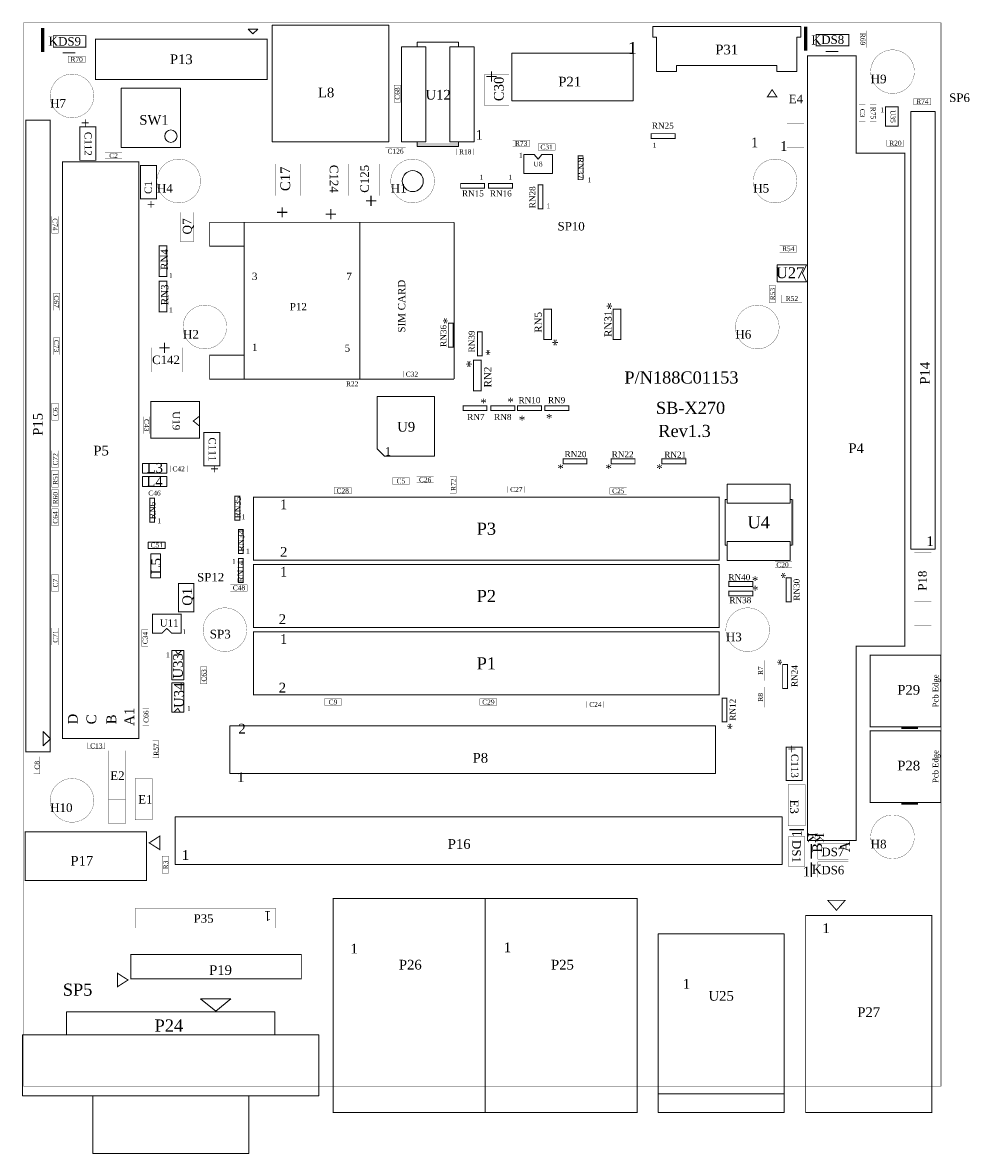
# Model space of a CAD drawing. Header units: inches. Extents: x -44 to 55, y -55 to 63.
import ezdxf
from ezdxf.enums import TextEntityAlignment as Align

# ---------------------------------------------------------------- set-up
doc = ezdxf.new("R2010")
doc.units = ezdxf.units.IN
doc.header["$MEASUREMENT"] = 0
for name, color, linetype, lineweight, true_color in [('ASSEMBLY_OUTLINES_TOP', 104, 'Continuous', 0, 0x00a529), ('ASSEMBLY_REF_DES_TOP', 104, 'Continuous', 0, 0x00a529), ('BOARD_OUTLINE', 1, 'Continuous', 0, 0xff0000)]:
    doc.layers.add(name, color=color, linetype=linetype, lineweight=lineweight, true_color=true_color)
doc.styles.get("Standard").update_dxf_attribs({"font": 'TIMES.TTF'})

msp = doc.modelspace()

# ---------------------------------------------------------------- linework, layer by layer
at = {"layer": 'ASSEMBLY_OUTLINES_TOP'}
for p, q in [((39.98, 60.34), (41.28, 60.34)), ((-39.85, 60.21), (-38.55, 60.21))]:
    msp.add_line(p, q, dxfattribs=at)
at = {"layer": 'ASSEMBLY_OUTLINES_TOP', "lineweight": 211}
for points, const_width in [([(-41.95, 62.81), (-41.95, 60.31)], 0.35), ([(37.88, 62.94), (37.88, 60.44)], 0.35), ([(-10.86, 42.49), (1.08, 42.49)], 0.1), ([(1.08, 42.49), (1.08, 26.09)], 0.1), ([(1.08, 26.09), (-10.86, 26.09)], 0.1), ([(-25.57, 22.21), (-26.21, 21.71), (-25.57, 21.2)], 0.102), ([(-27.44, -2.29), (-27.82, -2.67), (-28.07, -2.29)], 0.102), ([(-28.2, -8.72), (-27.82, -8.34), (-27.57, -8.72)], 0.102), ([(47.86, -10.36), (49.61, -10.36)], 0.25), ([(47.86, -18.27), (49.61, -18.27)], 0.25), ([(37.69, -21.01), (36.16, -21.01)], 0.127), ([(38.45, -22.53), (38.45, -24.06)], 0.127), ([(38.45, -24.44), (38.45, -25.96)], 0.127), ([(22.42, -48.66), (35.63, -48.66)], 0.102)]:
    msp.add_lwpolyline(points, dxfattribs=dict(at, const_width=const_width))
at = {"layer": 'ASSEMBLY_OUTLINES_TOP'}
for points in [[(-19.46, 62.69), (-19.96, 62.19), (-20.46, 62.69)], [(-17.95, 50.92), (-17.95, 63.12), (-5.75, 63.12), (-5.75, 50.92)], [(37.36, 62.96), (21.86, 62.96), (21.86, 61.86), (22.26, 61.86), (22.26, 58.26), (24.36, 58.26), (24.36, 58.88), (34.86, 58.88), (34.86, 58.26), (36.96, 58.26), (36.96, 61.86), (37.36, 61.86)], [(-1.89, 60.83), (-2.78, 60.83), (-2.78, 61.34), (1.54, 61.34), (1.54, 60.83), (0.65, 60.83), (0.65, 50.92), (1.54, 50.92), (1.54, 50.41), (-2.78, 50.41), (-2.78, 50.92), (-1.89, 50.92)], [(7.11, 55.19), (7.11, 60.17), (19.81, 60.17), (19.81, 55.19)], [(-33.74, 50.31), (-33.74, 56.51), (-27.54, 56.51), (-27.54, 50.31)], [(48.88, 8.31), (48.88, 54.08), (51.42, 54.08), (51.42, 8.31)], [(8.37, 49.59), (9.47, 49.59), (9.87, 49.09), (10.27, 49.59), (11.37, 49.59), (11.37, 47.59), (8.37, 47.59)], [(37.97, 38.06), (37.52, 37.16), (37.97, 36.26), (34.87, 36.26), (34.87, 38.06)], [(-6.19, 18.04), (-0.98, 18.04), (-0.98, 24.26), (-6.96, 24.26), (-6.96, 18.81)], [(-31.53, 16.25), (-31.53, 17.27), (-28.99, 17.27), (-28.99, 16.25)], [(-31.53, 14.88), (-31.53, 15.9), (-28.99, 15.9), (-28.99, 14.88)], [(29.65, 13.52), (29.65, 13.12), (36.25, 13.12), (36.25, 13.52), (36.45, 13.52), (36.45, 8.72), (36.25, 8.72), (36.25, 9.12), (29.65, 9.12), (29.65, 8.72), (29.45, 8.72), (29.45, 13.52)], [(-30.92, 8.38), (-30.92, 9.04), (-29.14, 9.04), (-29.14, 8.38)], [(-30.64, 5.3), (-30.64, 7.84), (-29.62, 7.84), (-29.62, 5.3)], [(-28.45, -5.34), (-28.45, -2.29), (-27.18, -2.29), (-27.18, -5.34)], [(-28.45, -8.72), (-28.45, -5.67), (-27.18, -5.67), (-27.18, -8.72)], [(-22.38, -15.14), (-22.38, -10.16), (28.42, -10.16), (28.42, -15.14)], [(-41.15, -11.51), (-41.91, -12.27), (-41.91, -10.75)], [(-28.1, -24.66), (-28.1, -19.68), (35.4, -19.68), (35.4, -24.66)], [(22.42, -50.59), (22.42, -31.9), (35.63, -31.9), (35.63, -50.59)], [(-23.86, -40), (-22.26, -38.7), (-25.46, -38.7)], [(-39.46, -42.47), (-39.46, -40.07), (-17.66, -40.07), (-17.66, -42.47)], [(-44.06, -48.87), (-44.06, -42.47), (-13.06, -42.47), (-13.06, -48.87)], [(-36.73, -54.87), (-36.73, -48.87), (-20.39, -48.87), (-20.39, -54.87)]]:
    msp.add_lwpolyline(points, close=True, dxfattribs=at)
at = {"layer": 'ASSEMBLY_OUTLINES_TOP', "lineweight": 211}
for points, const_width in [([(-40.85, 60.81), (-40.85, 62.01), (-37.45, 62.01), (-37.45, 60.81)], 0.1), ([(-36.45, 57.44), (-36.45, 61.64), (-18.46, 61.64), (-18.46, 57.44)], 0.102), ([(38.98, 60.94), (38.98, 62.14), (42.38, 62.14), (42.38, 60.94)], 0.1), ([(38.07, 59.89), (43.15, 59.89), (43.15, 49.73), (48.23, 49.73), (48.23, -1.83), (43.15, -1.83), (43.15, -22.15), (38.07, -22.15)], 0.102), ([(34.86, 55.61), (33.86, 55.61), (34.36, 56.36)], 0.1), ([(46.23, 52.56), (46.23, 54.56), (47.53, 54.56), (47.53, 52.56)], 0.102), ([(-43.72, -12.88), (-43.72, 53.16), (-41.18, 53.16), (-41.18, -12.88)], 0.102), ([(-38.08, 48.97), (-38.08, 52.47), (-36.41, 52.47), (-36.41, 48.97)], 0.102), ([(21.7, 51.26), (21.7, 51.76), (24.2, 51.76), (24.2, 51.26)], 0.102), ([(-39.89, -11.49), (-39.89, 48.81), (-31.89, 48.81), (-31.89, -11.49)], 0.102), ([(-31.73, 44.93), (-31.73, 48.43), (-30.06, 48.43), (-30.06, 44.93)], 0.102), ([(14.07, 46.95), (14.07, 49.45), (14.57, 49.45), (14.57, 46.95)], 0.102), ([(1.77, 46.05), (1.77, 46.55), (4.27, 46.55), (4.27, 46.05)], 0.102), ([(4.69, 46.05), (4.69, 46.55), (7.19, 46.55), (7.19, 46.05)], 0.102), ([(9.88, 43.91), (9.88, 46.41), (10.38, 46.41), (10.38, 43.91)], 0.102), ([(-24.49, 39.99), (-24.49, 42.49), (-20.89, 42.49), (-20.89, 39.99)], 0.1), ([(-20.89, 26.09), (-20.89, 42.49), (-8.79, 42.49), (-8.79, 26.09)], 0.1), ([(-29.77, 36.83), (-29.77, 40.03), (-28.97, 40.03), (-28.97, 36.83)], 0.102), ([(-29.77, 33.14), (-29.77, 36.34), (-28.97, 36.34), (-28.97, 33.14)], 0.102), ([(10.46, 30.22), (10.46, 33.42), (11.26, 33.42), (11.26, 30.22)], 0.102), ([(17.73, 30.22), (17.73, 33.42), (18.53, 33.42), (18.53, 30.22)], 0.102), ([(0.48, 29.43), (0.48, 31.93), (0.98, 31.93), (0.98, 29.43)], 0.102), ([(3.53, 28.54), (3.53, 31.04), (4.03, 31.04), (4.03, 28.54)], 0.102), ([(-24.49, 26.09), (-24.49, 28.59), (-20.89, 28.59), (-20.89, 26.09)], 0.1), ([(3.12, 24.86), (3.12, 28.06), (3.92, 28.06), (3.92, 24.86)], 0.102), ([(-30.65, 19.93), (-30.65, 23.74), (-25.57, 23.74), (-25.57, 19.93)], 0.102), ([(2.02, 22.81), (2.02, 23.31), (4.52, 23.31), (4.52, 22.81)], 0.102), ([(4.94, 22.81), (4.94, 23.31), (7.44, 23.31), (7.44, 22.81)], 0.102), ([(7.73, 22.81), (7.73, 23.31), (10.23, 23.31), (10.23, 22.81)], 0.102), ([(10.58, 22.81), (10.58, 23.31), (13.08, 23.31), (13.08, 22.81)], 0.102), ([(-25.1, 17.02), (-25.1, 20.52), (-23.43, 20.52), (-23.43, 17.02)], 0.102), ([(12.48, 17.25), (12.48, 17.75), (14.98, 17.75), (14.98, 17.25)], 0.102), ([(17.51, 17.25), (17.51, 17.75), (20.01, 17.75), (20.01, 17.25)], 0.102), ([(22.82, 17.25), (22.82, 17.75), (25.32, 17.75), (25.32, 17.25)], 0.102), ([(-30.76, 11.14), (-30.76, 13.64), (-30.26, 13.64), (-30.26, 11.14)], 0.102), ([(-21.85, 11.34), (-21.85, 13.84), (-21.35, 13.84), (-21.35, 11.34)], 0.102), ([(-19.89, 7.15), (-19.89, 13.75), (28.81, 13.75), (28.81, 7.15)], 0.102), ([(-21.49, 7.86), (-21.49, 10.36), (-20.99, 10.36), (-20.99, 7.86)], 0.102), ([(-21.49, 4.82), (-21.49, 7.32), (-20.99, 7.32), (-20.99, 4.82)], 0.102), ([(-19.89, 0.11), (-19.89, 6.71), (28.81, 6.71), (28.81, 0.11)], 0.102), ([(-27.76, 1.77), (-27.76, 4.72), (-26.16, 4.72), (-26.16, 1.77)], 0.102), ([(29.83, 4.42), (29.83, 4.92), (32.33, 4.92), (32.33, 4.42)], 0.102), ([(35.84, 2.81), (35.84, 5.31), (36.34, 5.31), (36.34, 2.81)], 0.102), ([(29.83, 3.43), (29.83, 3.93), (32.33, 3.93), (32.33, 3.43)], 0.102), ([(-27.48, -0.48), (-28.47, -0.48), (-28.98, 0.02), (-29.48, -0.48), (-30.48, -0.48), (-30.48, 1.52), (-27.48, 1.52)], 0.1), ([(-19.89, -6.93), (-19.89, -0.33), (28.81, -0.33), (28.81, -6.93)], 0.102), ([(44.61, -10.26), (44.61, -2.76), (52.01, -2.76), (52.01, -10.26)], 0.102), ([(35.46, -6.26), (35.46, -3.76), (35.96, -3.76), (35.96, -6.26)], 0.102), ([(29.13, -9.76), (29.13, -7.26), (29.63, -7.26), (29.63, -9.76)], 0.102), ([(44.61, -18.17), (44.61, -10.67), (52.01, -10.67), (52.01, -18.17)], 0.102), ([(35.83, -15.88), (35.83, -12.38), (37.51, -12.38), (37.51, -15.88)], 0.102), ([(-43.81, -26.34), (-43.81, -21.26), (-31.11, -21.26), (-31.11, -26.34)], 0.102), ([(-29.72, -23.1), (-30.82, -22.4), (-29.72, -21.7)], 0.102), ([(-11.57, -50.6), (-11.57, -28.21), (4.33, -28.21), (4.33, -50.6)], 0.102), ([(4.35, -50.6), (4.35, -28.21), (20.25, -28.21), (20.25, -50.6)], 0.102), ([(40.18, -28.41), (41.09, -29.45), (42, -28.41)], 0.1), ([(37.87, -50.61), (37.87, -30.01), (51.07, -30.01), (51.07, -50.61)], 0.1), ([(-32.74, -36.61), (-32.74, -34.07), (-14.9, -34.07), (-14.9, -36.61)], 0.102), ([(-34.13, -36.04), (-33.03, -36.74), (-34.13, -37.44)], 0.102)]:
    msp.add_lwpolyline(points, close=True, dxfattribs=dict(at, const_width=const_width))
at = {"layer": 'ASSEMBLY_OUTLINES_TOP', "lineweight": 60, "const_width": 0.0254}
for points in [[(43.55, 60.75), (43.55, 62.53), (44.21, 62.53), (44.21, 60.75)], [(-39.3, 59.2), (-39.3, 59.86), (-37.52, 59.86), (-37.52, 59.2)], [(4.29, 54.68), (4.29, 57.98), (6.83, 57.98), (6.83, 54.68)], [(35.91, 50.31), (35.91, 57.93), (37.69, 57.93), (37.69, 50.31)], [(-5.19, 55.06), (-5.19, 56.84), (-4.53, 56.84), (-4.53, 55.06)], [(43.45, 53.03), (43.45, 54.81), (44.11, 54.81), (44.11, 53.03)], [(44.6, 53.03), (44.6, 54.81), (45.26, 54.81), (45.26, 53.03)], [(49.19, 54.78), (49.19, 55.44), (50.97, 55.44), (50.97, 54.78)], [(7.21, 50.41), (7.21, 51.07), (8.98, 51.07), (8.98, 50.41)], [(46.37, 50.44), (46.37, 51.1), (48.15, 51.1), (48.15, 50.44)], [(-35.44, 49.14), (-35.44, 49.8), (-33.66, 49.8), (-33.66, 49.14)], [(-6.11, 49.53), (-6.11, 50.34), (-3.98, 50.34), (-3.98, 49.53)], [(1.36, 49.53), (1.36, 50.19), (3.14, 50.19), (3.14, 49.53)], [(9.87, 50.03), (9.87, 50.69), (11.65, 50.69), (11.65, 50.03)], [(-17.56, 45.28), (-17.56, 48.59), (-15.02, 48.59), (-15.02, 45.28)], [(-12.46, 45.28), (-12.46, 48.59), (-9.92, 48.59), (-9.92, 45.28)], [(-9.25, 45.28), (-9.25, 48.59), (-6.71, 48.59), (-6.71, 45.28)], [(-41, 41.35), (-41, 43.12), (-40.34, 43.12), (-40.34, 41.35)], [(-27.57, 40.48), (-27.57, 43.53), (-26.14, 43.53), (-26.14, 40.48)], [(35.15, 39.37), (35.15, 40.03), (36.92, 40.03), (36.92, 39.37)], [(34.05, 34.11), (34.05, 35.89), (34.71, 35.89), (34.71, 34.11)], [(-40.82, 33.29), (-40.82, 35.07), (-40.16, 35.07), (-40.16, 33.29)], [(35.35, 34.08), (35.35, 34.89), (37.48, 34.89), (37.48, 34.08)], [(-40.82, 28.65), (-40.82, 30.42), (-40.16, 30.42), (-40.16, 28.65)], [(-30.59, 26.84), (-30.59, 29.38), (-27.29, 29.38), (-27.29, 26.84)], [(-4.22, 26.28), (-4.22, 26.94), (-2.45, 26.94), (-2.45, 26.28)], [(-10.47, 25.27), (-10.47, 25.93), (-8.69, 25.93), (-8.69, 25.27)], [(-41, 21.79), (-41, 23.57), (-40.34, 23.57), (-40.34, 21.79)], [(-31.45, 20.39), (-31.45, 22.17), (-30.79, 22.17), (-30.79, 20.39)], [(-41, 16.84), (-41, 18.61), (-40.34, 18.61), (-40.34, 16.84)], [(-41, 14.8), (-41, 16.58), (-40.34, 16.58), (-40.34, 14.8)], [(-28.63, 16.38), (-28.63, 17.04), (-26.85, 17.04), (-26.85, 16.38)], [(-5.37, 15.11), (-5.37, 15.77), (-3.59, 15.77), (-3.59, 15.11)], [(-2.83, 15.24), (-2.83, 15.9), (-1.05, 15.9), (-1.05, 15.24)], [(0.65, 14.17), (0.65, 15.95), (1.31, 15.95), (1.31, 14.17)], [(-41, 12.77), (-41, 14.55), (-40.34, 14.55), (-40.34, 12.77)], [(-31.15, 13.84), (-31.15, 14.5), (-29.37, 14.5), (-29.37, 13.84)], [(-11.46, 14.09), (-11.46, 14.75), (-9.68, 14.75), (-9.68, 14.09)], [(6.7, 14.22), (6.7, 14.88), (8.48, 14.88), (8.48, 14.22)], [(17.37, 14.07), (17.37, 14.73), (19.14, 14.73), (19.14, 14.07)], [(-41, 10.74), (-41, 12.52), (-40.34, 12.52), (-40.34, 10.74)], [(49.24, 0.33), (49.24, 7.95), (51.02, 7.95), (51.02, 0.33)], [(34.66, 6.35), (34.66, 7.01), (36.44, 7.01), (36.44, 6.35)], [(-41, 3.88), (-41, 5.66), (-40.34, 5.66), (-40.34, 3.88)], [(-22.33, 3.91), (-22.33, 4.57), (-20.56, 4.57), (-20.56, 3.91)], [(-41, -1.71), (-41, 0.07), (-40.34, 0.07), (-40.34, -1.71)], [(-31.6, -1.86), (-31.6, -0.08), (-30.94, -0.08), (-30.94, -1.86)], [(32.71, -5.44), (32.71, -3.31), (33.52, -3.31), (33.52, -5.44)], [(-25.46, -5.77), (-25.46, -3.99), (-24.8, -3.99), (-24.8, -5.77)], [(32.71, -8.23), (32.71, -6.1), (33.52, -6.1), (33.52, -8.23)], [(-12.48, -8.01), (-12.48, -7.35), (-10.7, -7.35), (-10.7, -8.01)], [(3.78, -8.01), (3.78, -7.35), (5.56, -7.35), (5.56, -8.01)], [(14.98, -8.26), (14.98, -7.6), (16.76, -7.6), (16.76, -8.26)], [(-31.5, -10.09), (-31.5, -8.31), (-30.84, -8.31), (-30.84, -10.09)], [(-30.46, -13.52), (-30.46, -11.74), (-29.8, -11.74), (-29.8, -13.52)], [(-37.24, -12.58), (-37.24, -11.92), (-35.47, -11.92), (-35.47, -12.58)], [(-35.08, -20.38), (-35.08, -12.76), (-33.31, -12.76), (-33.31, -20.38)], [(-42.91, -15.17), (-42.91, -13.39), (-42.25, -13.39), (-42.25, -15.17)], [(-32.29, -19.99), (-32.29, -15.68), (-30.51, -15.68), (-30.51, -19.99)], [(36.04, -20.63), (36.04, -16.31), (37.81, -16.31), (37.81, -20.63)], [(36.11, -24.9), (36.11, -21.7), (37.74, -21.7), (37.74, -24.9)], [(39.13, -24.11), (39.13, -22.48), (42.33, -22.48), (42.33, -24.11)], [(-29.45, -25.58), (-29.45, -23.8), (-28.79, -23.8), (-28.79, -25.58)], [(39.13, -26.01), (39.13, -24.39), (42.33, -24.39), (42.33, -26.01)], [(-32.29, -31.3), (-32.29, -29.27), (-17.56, -29.27), (-17.56, -31.3)]]:
    msp.add_lwpolyline(points, close=True, dxfattribs=at)
at = {"layer": 'ASSEMBLY_OUTLINES_TOP'}
for points in [[(-2.78, 50.92), (-4.43, 50.92), (-4.43, 60.83), (-2.78, 60.83)], [(1.54, 50.92), (3.19, 50.92), (3.19, 60.83), (1.54, 60.83)], [(36.25, 13.52), (36.25, 15.12), (29.65, 15.12), (29.65, 13.52)], [(36.25, 8.72), (36.25, 7.12), (29.65, 7.12), (29.65, 8.72)]]:
    msp.add_lwpolyline(points, dxfattribs=at)
at = {"layer": 'ASSEMBLY_OUTLINES_TOP', "lineweight": 60, "const_width": 0.0254}
for points in [[(44.67, 58.24, -1), (49.24, 58.24, -1)], [(-41.18, 55.7, -1), (-36.61, 55.7, -1)], [(-30.01, 46.81, -1), (-25.44, 46.81, -1)], [(-5.54, 46.81, -1), (-0.97, 46.81, -1)], [(32.39, 46.81, -1), (36.96, 46.81, -1)], [(-27.28, 31.54, -1), (-22.71, 31.54, -1)], [(30.52, 31.54, -1), (35.09, 31.54, -1)], [(-25.18, -0.11, -1), (-20.61, -0.11, -1)], [(29.52, -0.11, -1), (34.09, -0.11, -1)], [(-41.18, -17.96, -1), (-36.61, -17.96, -1)], [(44.67, -21.77, -1), (49.24, -21.77, -1)]]:
    msp.add_lwpolyline(points, format="xyb", close=True, dxfattribs=at)
for points in [[(35.91, 52.85), (37.69, 52.85)], [(49.24, 2.87), (51.02, 2.87)], [(-35.08, -17.84), (-33.31, -17.84)]]:
    msp.add_lwpolyline(points, dxfattribs=at)
at = {"layer": 'ASSEMBLY_OUTLINES_TOP', "lineweight": 0}
for centre, radius in [((-28.55, 51.5), 0.65), ((-3.24, 46.8), 1.1)]:
    msp.add_circle(centre, radius, dxfattribs=at)
at = {"layer": 'ASSEMBLY_OUTLINES_TOP'}
for points in [[(-2.78, 50.41), (1.54, 50.41), (-2.78, 50.8), (1.54, 50.8)], [(36.35, 8.72), (36.65, 8.72), (36.35, 13.52), (36.65, 13.52)]]:
    msp.add_solid(points, dxfattribs=at)
at = {"layer": 'BOARD_OUTLINE', "lineweight": 120, "const_width": 0.05}
msp.add_lwpolyline([(-43.97, -47.85), (-43.97, 63.35), (52.03, 63.35), (52.03, -47.85)], close=True, dxfattribs=at)

# ---------------------------------------------------------------- texts
at = {"layer": 'ASSEMBLY_OUTLINES_TOP', "linetype": 'Continuous'}
for s, height, p in [('K', 0.965, (-40.85, 61.43)), ('K', 0.965, (38.98, 61.56)), ('1', 0.508, (45.89, 54.26)), ('1', 1.02, (3.72, 51.63)), ('1', 0.508, (8.06, 49.5)), ('1', 0.508, (22.06, 50.56)), ('1', 0.508, (3.95, 47.2)), ('1', 0.508, (6.96, 47.2)), ('1', 0.508, (15.25, 46.92)), ('1', 0.508, (10.95, 44.21)), ('1', 0.508, (-28.56, 36.91)), ('1', 0.508, (-28.56, 33.33)), ('*', 0.889, (11.03, 22.01)), ('*', 0.889, (8.19, 21.81)), ('1', 0.889, (-5.83, 18.54)), ('*', 0.889, (12.23, 16.75)), ('*', 0.889, (17.26, 16.75)), ('*', 0.889, (22.57, 16.75)), ('1', 1.02, (-16.75, 12.99)), ('1', 0.508, (-20.96, 11.69)), ('1', 0.508, (-29.77, 11.28)), ('1', 0.508, (-20.5, 8.11)), ('2', 1.02, (-16.75, 8.03)), ('1', 0.508, (-21.97, 7.04)), ('1', 1.02, (-16.75, 5.95)), ('2', 1.02, (-16.88, 0.99)), ('1', 0.508, (-27.16, -0.32)), ('1', 1.02, (-16.75, -1.09)), ('1', 0.508, (-28.86, -2.73)), ('2', 1.02, (-16.88, -6.17)), ('1', 0.508, (-26.66, -8.33)), ('1', 1.02, (-27.02, -23.67)), ('K', 0.965, (39.03, -25.18)), ('1', 1.02, (37.94, -25.4)), ('1', 1.02, (40, -31.33)), ('1', 1.02, (-9.38, -33.46)), ('1', 1.02, (6.67, -33.33)), ('1', 1.02, (25.39, -37.14))]:
    msp.add_text(s, height=height, dxfattribs=at).set_placement(p, align=Align.MIDDLE_CENTER)
for s, height, p in [('1', 1.27, (19.27, 61.35)), ('1', 1.02, (32.14, 51.35)), ('1', 1.02, (35.19, 50.97)), ('P/N188C01153', 1.27, (18.9, 26.9)), ('SB-X270', 1.27, (22.2, 23.72)), ('Rev1.3', 1.27, (22.45, 21.31)), ('1', 1.02, (50.5, 9.66)), ('2', 1.02, (-21.49, -9.95)), ('1', 1.02, (-21.62, -15.03))]:
    msp.add_text(s, height=height, dxfattribs=at).set_placement(p, align=Align.TOP_LEFT)
for rotation, p in [(90, (6.23, 58.38)), (90, (-15.69, 44.18)), (90, (-10.59, 43.98)), (180, (-29.86, 30.6))]:
    msp.add_text('+', height=1.52, rotation=rotation, dxfattribs=at).set_placement(p, align=Align.BOTTOM_RIGHT)
for s, height, rotation, p in [('+', 1.02, -90, (-37.01, 53.33)), ('+', 1.52, 90, (-8.36, 44.08)), ('+', 1.02, 90, (-31.13, 43.94)), ('+', 1.02, 90, (-24.5, 16.28)), ('+', 1.02, -90, (36.91, -12.15)), ('1', 1.02, 180, (-18.03, -30.56))]:
    msp.add_text(s, height=height, rotation=rotation, dxfattribs=at).set_placement(p, align=Align.TOP_LEFT)
for s, p in [('3', (-20.07, 36.84)), ('7', (-10.19, 36.84)), ('1', (-20.06, 29.42)), ('5', (-10.37, 29.33))]:
    msp.add_text(s, height=0.76, dxfattribs=at).set_placement(p, align=Align.MIDDLE_LEFT)
msp.add_text('SIM CARD', height=0.76, rotation=90, dxfattribs=at).set_placement((-4.41, 30.96), align=Align.MIDDLE_LEFT)
for s, height, rotation, p in [('*', 1.02, -90, (17.11, 33.73)), ('*', 0.889, -90, (-0.02, 32.18)), ('*', 1.02, 90, (11.88, 29.92)), ('*', 0.889, 90, (4.83, 28.89)), ('*', 1.02, -90, (2.41, 27.67)), ('*', 0.889, 180, (4.17, 24.01)), ('*', 0.889, 180, (6.99, 24.11)), ('*', 0.889, 180, (32.58, 5.42)), ('*', 0.889, -90, (35.34, 5.56)), ('*', 0.889, 180, (32.58, 4.43)), ('*', 0.889, -90, (34.96, -3.51)), ('Pcb Edge', 0.6, 90, (51.46, -6.51)), ('D', 1.02, 90, (-38.81, -9.46)), ('C', 1.02, 90, (-36.87, -9.49)), ('B', 1.02, 90, (-34.78, -9.48)), ('A1', 1.02, 90, (-32.9, -9.21)), ('*', 0.889, 90, (30.13, -10.21)), ('Pcb Edge', 0.6, 90, (51.46, -14.42)), ('1', 1.02, 90, (36.94, -21.44)), ('K', 0.965, -90, (38.6, -21.85)), ('K', 0.965, -90, (39.31, -21.9)), ('A', 1.02, 90, (41.98, -22.8)), ('B', 1.02, 90, (39.08, -22.92))]:
    msp.add_text(s, height=height, rotation=rotation, dxfattribs=at).set_placement(p, align=Align.MIDDLE_CENTER)
at = {"layer": 'ASSEMBLY_REF_DES_TOP', "linetype": 'Continuous'}
for s, height, p in [('DS9', 0.889, (-39.15, 61.41)), ('DS8', 0.889, (40.7, 61.59)), ('P31', 1.016, (29.61, 60.56)), ('R70', 0.508, (-38.41, 59.53)), ('P13', 1.016, (-27.46, 59.54)), ('U12', 1.016, (-0.58, 55.83)), ('E4', 0.889, (36.85, 55.39)), ('SP6', 0.89, (53.97, 55.52)), ('R74', 0.508, (50.08, 55.11)), ('RN25', 0.635, (22.92, 52.6)), ('R73', 0.508, (8.1, 50.74)), ('R20', 0.508, (47.26, 50.77)), ('C2', 0.508, (-34.55, 49.47)), ('C126', 0.508, (-5.04, 49.93)), ('R18', 0.508, (2.25, 49.86)), ('C31', 0.508, (10.76, 50.36)), ('U8', 0.508, (9.87, 48.59)), ('RN15', 0.635, (3.05, 45.51)), ('RN16', 0.635, (5.97, 45.51)), ('SP10', 0.89, (13.33, 42.08)), ('R54', 0.508, (36.05, 39.73)), ('U27', 1.143, (36.24, 37.22)), ('R52', 0.508, (36.43, 34.52)), ('C142', 0.89, (-29.06, 28.11)), ('C32', 0.508, (-3.33, 26.61)), ('R22', 0.508, (-9.58, 25.6)), ('RN10', 0.635, (8.97, 23.89)), ('RN9', 0.635, (11.81, 23.89)), ('U9', 1.016, (-3.93, 21.11)), ('RN7', 0.635, (3.36, 22.13)), ('RN8', 0.635, (6.18, 22.13)), ('P5', 1.016, (-35.85, 18.62)), ('P4', 1.016, (43.15, 18.87)), ('RN20', 0.635, (13.79, 18.25)), ('RN22', 0.635, (18.72, 18.23)), ('RN21', 0.635, (24.22, 18.19)), ('L3', 1.016, (-30.23, 16.82)), ('C42', 0.508, (-27.74, 16.71)), ('L4', 1.016, (-30.26, 15.39)), ('C5', 0.508, (-4.48, 15.44)), ('C26', 0.508, (-1.94, 15.57)), ('C46', 0.508, (-30.26, 14.17)), ('C28', 0.508, (-10.57, 14.42)), ('C27', 0.508, (7.59, 14.55)), ('C25', 0.508, (18.26, 14.4)), ('P3', 1.27, (4.46, 10.45)), ('U4', 1.27, (32.95, 11.12)), ('C51', 0.508, (-30.02, 8.74)), ('C20', 0.508, (35.45, 6.68)), ('SP12', 0.89, (-24.39, 5.38)), ('RN40', 0.635, (30.93, 5.38)), ('C48', 0.508, (-21.43, 4.27)), ('P2', 1.27, (4.46, 3.41)), ('RN38', 0.635, (31.03, 2.98)), ('U11', 0.762, (-28.73, 0.6)), ('P1', 1.27, (4.46, -3.63)), ('P29', 1.016, (48.65, -6.4)), ('C9', 0.508, (-11.59, -7.68)), ('C29', 0.508, (4.67, -7.68)), ('C24', 0.508, (15.87, -7.93)), ('C13', 0.508, (-36.35, -12.25)), ('P28', 1.016, (48.65, -14.32)), ('E2', 0.889, (-34.14, -15.37)), ('E1', 0.889, (-31.22, -17.85)), ('DS7', 0.889, (40.71, -23.35)), ('DS6', 0.889, (40.71, -25.25)), ('P35', 0.889, (-25.13, -30.31)), ('P26', 1.016, (-3.5, -35.14)), ('P25', 1.016, (12.42, -35.14)), ('SP5', 1.27, (-38.31, -37.75)), ('U25', 1.016, (29.03, -38.4)), ('P27', 1.016, (44.47, -40.11)), ('P24', 1.27, (-28.76, -41.5))]:
    msp.add_text(s, height=height, dxfattribs=at).set_placement(p, align=Align.MIDDLE_CENTER)
for s, height, rotation, p in [('R69', 0.508, -90, (43.85, 61.65)), ('C30', 1.016, 90, (5.76, 56.44)), ('C68', 0.508, 90, (-4.86, 55.95)), ('R75', 0.508, -90, (44.93, 53.92)), ('C3', 0.508, -90, (43.81, 53.91)), ('U35', 0.508, -90, (47, 53.56)), ('C112', 0.762, -90, (-37.2, 50.7)), ('RN37', 0.635, -90, (14.33, 48.17)), ('C17', 1.016, 90, (-16.58, 47.04)), ('C124', 0.89, -90, (-11.48, 47.04)), ('C125', 0.89, 90, (-8.28, 47.04)), ('C1', 0.762, 90, (-30.92, 46.13)), ('RN28', 0.635, 90, (9.27, 45.11)), ('C74', 0.508, -90, (-40.66, 42.27)), ('Q7', 0.914, 90, (-26.85, 42.06)), ('RN4', 0.762, 90, (-29.23, 38.6)), ('RN3', 0.762, 90, (-29.2, 34.91)), ('R53', 0.508, 90, (34.41, 34.98)), ('C67', 0.508, -90, (-40.52, 34.2)), ('RN5', 0.762, 90, (9.88, 32.03)), ('RN31', 0.762, 90, (17.2, 31.87)), ('RN36', 0.635, 90, (-0.04, 30.61)), ('RN39', 0.635, 90, (2.92, 30.03)), ('C73', 0.508, -90, (-40.52, 29.55)), ('RN2', 0.762, 90, (4.6, 26.31)), ('P14', 1.016, 90, (50.34, 26.71)), ('P15', 1.016, 90, (-42.47, 21.36)), ('C6', 0.508, 90, (-40.64, 22.67)), ('U19', 0.762, -90, (-27.98, 21.74)), ('C43', 0.508, -90, (-31.09, 21.27)), ('C111', 0.762, -90, (-24.21, 18.75)), ('C72', 0.508, 90, (-40.64, 17.71)), ('R51', 0.508, 90, (-40.64, 15.68)), ('R72', 0.508, 90, (1.01, 15.05)), ('R60', 0.508, 90, (-40.64, 13.65)), ('RN6', 0.635, 90, (-30.47, 12.35)), ('RN35', 0.635, 90, (-21.55, 12.68)), ('C64', 0.508, 90, (-40.64, 11.62)), ('RN34', 0.635, 90, (-21.2, 9.2)), ('L5', 1.016, 90, (-30.11, 6.53)), ('RN14', 0.635, 90, (-21.25, 5.97)), ('P18', 0.889, 90, (50.08, 5.02)), ('C7', 0.508, 90, (-40.64, 4.76)), ('RN30', 0.635, 90, (36.92, 4.07)), ('Q1', 1.016, 90, (-26.84, 3.33)), ('C71', 0.508, 90, (-40.64, -0.83)), ('C34', 0.508, 90, (-31.24, -0.98)), ('U33', 1.016, 90, (-27.81, -3.89)), ('C63', 0.508, 90, (-25.1, -4.89)), ('R7', 0.508, 90, (33.14, -4.39)), ('RN24', 0.635, 90, (36.7, -4.96)), ('U34', 1.016, 90, (-27.71, -6.96)), ('R8', 0.508, 90, (33.14, -7.18)), ('RN12', 0.635, 90, (30.23, -8.48)), ('C66', 0.508, 90, (-31.14, -9.21)), ('R57', 0.508, 90, (-30.1, -12.64)), ('C8', 0.508, 90, (-42.55, -14.29)), ('C113', 0.762, -90, (36.72, -14.35)), ('E3', 0.889, -90, (36.67, -18.62)), ('DS1', 0.889, -90, (36.92, -23.3)), ('R3', 0.508, 90, (-29.09, -24.71))]:
    msp.add_text(s, height=height, rotation=rotation, dxfattribs=at).set_placement(p, align=Align.MIDDLE_CENTER)
for s, height, p in [('H9', 0.9, (44.67, 57.93)), ('P21', 1.016, (11.99, 57.71)), ('L8', 1.016, (-13.16, 56.57)), ('H7', 0.9, (-41.18, 55.39)), ('SW1', 1.016, (-31.85, 53.71)), ('H4', 0.9, (-30.01, 46.5)), ('H1', 0.9, (-5.54, 46.5)), ('H5', 0.9, (32.39, 46.5)), ('H2', 0.9, (-27.28, 31.23)), ('H6', 0.9, (30.52, 31.23)), ('SP3', 0.9, (-24.48, -0.12)), ('H3', 0.9, (29.52, -0.42)), ('P8', 1.016, (3.02, -13)), ('H10', 0.9, (-41.18, -18.27)), ('P16', 1.016, (0.42, -22.01)), ('H8', 0.9, (44.67, -22.08)), ('P17', 1.016, (-39.06, -23.77)), ('P19', 1.016, (-24.55, -35.2))]:
    msp.add_text(s, height=height, dxfattribs=at).set_placement(p, align=Align.TOP_LEFT)
msp.add_text('P12', height=0.762, dxfattribs=at).set_placement((-16.11, 33.67), align=Align.MIDDLE_LEFT)

doc.saveas('drawing.dxf')
